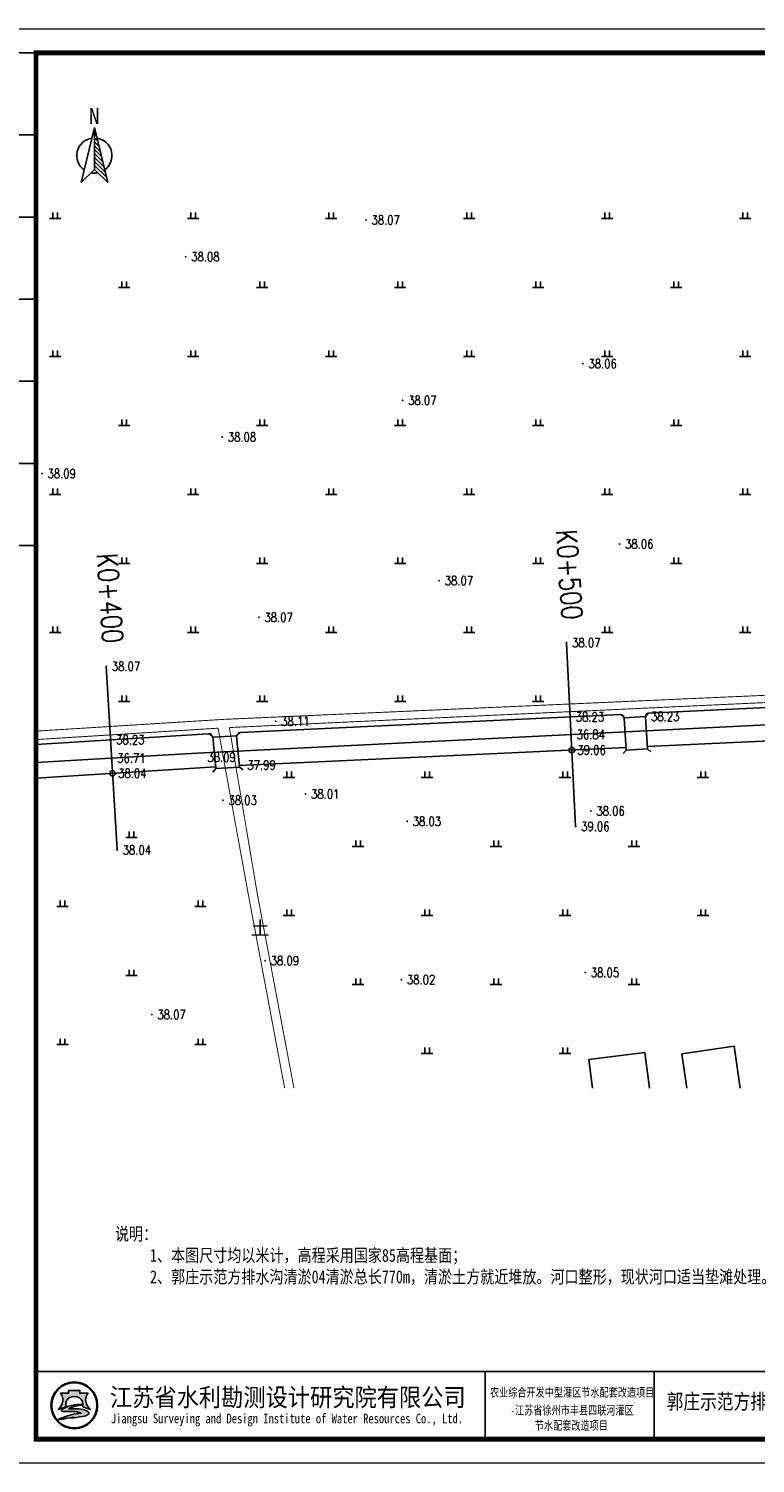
# Model space of a CAD drawing. Extents: x 464172 to 473094, y 3847158 to 3855433.
# Tile 83 of 98: x 470236 to 470394, y 3852269 to 3852581. Entities that reach past the tile are written whole.
import ezdxf
from ezdxf.enums import TextEntityAlignment as Align

# ---------------------------------------------------------------- set-up
doc = ezdxf.new("R2010")
doc.units = 0
doc.linetypes.add('X3', pattern=[5, 4, -1])
doc.layers.get('0').update_dxf_attribs({"linetype": 'CONTINUOUS'})
doc.layers.add('ASSIST', color=7, linetype='CONTINUOUS', plot=False)
for name, color, linetype in [('DLSS', 4, 'CONTINUOUS'), ('DMTZ', 3, 'CONTINUOUS'), ('DMX', 1, 'CONTINUOUS'), ('GCD', 9, 'CONTINUOUS'), ('JMD', 6, 'CONTINUOUS'), ('LINE', 7, 'CONTINUOUS'), ('ZBTZ', 8, 'CONTINUOUS'), ('断面', 7, 'CONTINUOUS'), ('零点距', 1, 'CONTINUOUS')]:
    doc.layers.add(name, color=color, linetype=linetype)
doc.layers.add('文字', color=7, linetype='CONTINUOUS', lineweight=15)
doc.styles.add('-仿宋_GB2312', font='FangSong_GB2312.ttf')
doc.styles.add('HZ', font='rs.shx', dxfattribs={"width": 0.8, "bigfont": 'hztxt.shx'})
doc.styles.get("Standard").update_dxf_attribs({"font": 'rs.shx', "bigfont": 'hztxt.shx'})
doc.styles.add('仿宋体', font='FangSong_GB2312.ttf', dxfattribs={"width": 0.8})
doc.styles.add('宋体', font='txt')
doc.styles.add('黑体', font='simhei.ttf')
doc.linetypes.add('10411', pattern='A,2,[150,AAA.SHX,S=1,R=0,X=0,Y=1],2,[151,AAA.SHX,S=1,R=0,X=0,Y=3],1e-11', length=4.00000000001)

# ---------------------------------------------------------------- blocks, each defined once
blk = doc.blocks.new('GC200')
at = {"linetype": 'Continuous', "const_width": 0.2, "flags": 128}
blk.add_lwpolyline([(-0.1, 0, 1), (0.1, 0, 1)], format="xyb", close=True, dxfattribs=at)
blk = doc.blocks.new('gc119')
for p, q in [((-1.25, 0), (1.25, 0)), ((-0.5, 1.3), (-0.5, 0)), ((0.5, 1.3), (0.5, 0))]:
    blk.add_line(p, q)
blk = doc.blocks.new('A$C67844AE1')
at = {"color": 7, "linetype": 'ByBlock', "lineweight": -3}
for p, q in [((-68.54528065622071, 12.60233967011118), (-102.4539569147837, -126.4874291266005)), ((-68.54528065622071, 12.60233967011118), (-68.54528065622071, -93.55508338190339)), ((-68.54528065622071, 12.60233967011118), (-34.63660439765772, -126.4874291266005)), ((-68.54528065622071, 6.444916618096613), (-66.57848399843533, 4.534749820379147)), ((-75.16375737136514, -13.81146217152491), (-75.00695480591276, -13.90275762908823)), ((-68.54528065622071, -3.555083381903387), (-63.38429603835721, -8.56746807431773)), ((-68.54528065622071, -13.55508338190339), (-60.19010807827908, -21.66968596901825)), ((-68.54528065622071, -23.55508338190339), (-56.99592011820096, -34.77190386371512)), ((-68.54528065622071, -33.55508338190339), (-53.80173215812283, -47.874121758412)), ((-68.54528065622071, -43.55508338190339), (-50.60754419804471, -60.97633965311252)), ((-68.54528065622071, -53.55508338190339), (-47.4133562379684, -74.0785575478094)), ((-68.54528065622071, -63.55508338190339), (-44.21916827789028, -87.18077544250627)), ((-68.54528065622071, -93.55508338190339), (-102.4539569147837, -126.4874291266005)), ((-68.54528065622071, -73.55508338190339), (-41.02498031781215, -100.282993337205)), ((-68.54528065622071, -83.55508338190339), (-37.83079235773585, -113.3852112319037)), ((-68.54528065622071, -93.55508338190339), (-34.63660439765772, -126.4874291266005))]:
    blk.add_line(p, q, dxfattribs=at)
for start, end in [(98.47002997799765, 234.1282238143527), (305.8717761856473, 81.52997002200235), (258.3564658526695, 281.6435341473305)]:
    blk.add_arc((-68.54528065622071, -58.56304133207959), 44.66625879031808, start, end, dxfattribs=at)
at = {"color": 7, "linetype": 'ByBlock', "lineweight": -3, "insert": (-82.5777418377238, 61.776892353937), "char_height": 40, "width": 53.56766932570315, "attachment_point": 1}
blk.add_mtext('{\\fSimSun|b0|i0|c134|p2;N}', dxfattribs=at)
blk = doc.blocks.new('TK')
h = blk.add_hatch(color=152)
h.dxf.hatch_style = 1
h.paths.add_polyline_path([(37.76634519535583, 12, 1), (28.08865389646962, 12, 1)])
h.paths.add_polyline_path([(37.60348109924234, 12, 1), (28.2515179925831, 12, 1)], flags=16)
h = blk.add_hatch(color=152)
h.dxf.hatch_style = 1
edge = h.paths.add_edge_path()
edge.add_arc((34.80941884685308, 9.57513306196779), 1.461698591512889, 43.31770961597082, 70.37003522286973)
edge.add_arc((33.42980450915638, 5.707128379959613), 5.568375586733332, 70.37003522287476, 84.52854590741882)
edge.add_arc((32.84297213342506, -0.4193509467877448), 11.72289597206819, 84.5285459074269, 95.17746754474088)
edge.add_arc((32.98455917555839, 9.871856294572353), 1.831337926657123, 111.7965680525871, 130.9174013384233, ccw=False)
edge.add_arc((34.88031159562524, 5.13131362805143), 6.936886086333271, 98.84274785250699, 111.79656805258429, ccw=False)
edge.add_arc((35.94667124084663, -1.723120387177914), 13.873772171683, 95.21036804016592, 98.84274785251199, ccw=False)
edge.add_ellipse((32.92749954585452, 12.29239219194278), major_axis=(-1.773815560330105, 0), ratio=0.8776980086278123, start_angle=172.6538623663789, end_angle=176.9129867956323)
edge.add_arc((34.51986391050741, 1.961408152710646), 10.24870363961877, 88.99992913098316, 98.52267106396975)
edge.add_arc((34.12653419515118, 4.586133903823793), 7.594670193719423, 98.5226710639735, 116.8491039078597)
edge.add_arc((31.25213164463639, 10.26438648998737), 1.230336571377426, 116.8491039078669, 139.2900683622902)
edge.add_arc((30.4676556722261, 10.93937889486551), 0.1954369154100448, 139.2900683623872, 263.050638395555)
edge.add_arc((30.65080526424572, 12.44199033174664), 1.70916902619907, 263.0506383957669, 272.136251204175)
edge.add_arc((31.81845295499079, -18.86063964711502), 29.61523112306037, 88.46268833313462, 92.13625120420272, ccw=False)
edge.add_arc((32.47617160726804, 5.646726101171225), 5.099041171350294, 68.07113774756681, 88.46268833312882, ccw=False)
edge.add_arc((36.58583429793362, -10.91731876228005), 21.4080615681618, 95.91294384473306, 98.79521578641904)
edge.add_arc((35.21854840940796, -2.080308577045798), 12.46590188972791, 98.79521578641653, 117.8496747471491)
edge.add_arc((93.71745628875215, -228.4932874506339), 245.9934265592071, 104.7703900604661, 105.15790668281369, ccw=False)
edge.add_line((31.00239690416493, 9.371353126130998), (30.1988762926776, 9.045501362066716))
edge.add_arc((51.56004769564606, -88.12407086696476), 99.48982566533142, 100.90627282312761, 102.39834375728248, ccw=False)
edge.add_line((32.73627937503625, 9.568770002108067), (32.12568198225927, 9.380185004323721))
edge.add_arc((29.81630978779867, 37.97211086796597), 28.68503833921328, 274.6177604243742, 279.6944367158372)
edge.add_arc((33.87653895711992, 14.20489681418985), 4.573507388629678, 279.694436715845, 287.6119267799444)
edge.add_arc((34.76080719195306, 11.41934212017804), 1.650966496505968, 287.6119267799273, 311.5140981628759)
edge.add_arc((35.67269695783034, 10.38914913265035), 0.2751610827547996, 311.5140981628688, 403.3177096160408)
edge = h.paths.add_edge_path()
edge.add_arc((37.34861352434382, 13.13700107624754), 2.066422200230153, 138.9741968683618, 204.1180883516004, ccw=False)
edge.add_line((35.78967558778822, 14.49339822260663), (34.09257231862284, 14.49339822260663))
edge.add_line((34.09257231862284, 14.49339822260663), (34.09257231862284, 15.08006279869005))
edge.add_line((34.09257231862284, 15.08006279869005), (31.76242677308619, 15.08006279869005))
edge.add_line((31.76242677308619, 15.08006279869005), (31.76242677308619, 14.49339822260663))
edge.add_line((31.76242677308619, 14.49339822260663), (30.06532350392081, 14.49339822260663))
edge.add_arc((28.50638556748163, 13.13700107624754), 2.066422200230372, -24.118088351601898, 41.0258031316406, ccw=False)
edge.add_arc((26.96985351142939, 13.82490731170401), 3.749914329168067, 314.34412131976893, 335.8819116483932, ccw=False)
edge.add_arc((28.92445619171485, 14.17747440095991), 3.106664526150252, 282.3877277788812, 290.1465811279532)
edge.add_arc((25.86021252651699, 22.52986678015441), 12.00340818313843, 290.1465811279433, 296.6495194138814)
edge.add_ellipse((32.92749954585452, 12.29239219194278), major_axis=(-1.773815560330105, 0), ratio=0.8776980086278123, start_angle=176.9129867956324, end_angle=378.37473811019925, ccw=False)
edge.add_ellipse((32.92749954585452, 12.29239219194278), major_axis=(-1.773815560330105, 0), ratio=0.8776980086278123, start_angle=172.653862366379, end_angle=176.9129867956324, ccw=False)
edge.add_ellipse((32.92749954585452, 12.29239219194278), major_axis=(-1.773815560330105, 0), ratio=0.8776980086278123, start_angle=161.6252618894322, end_angle=172.653862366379, ccw=False)
edge.add_arc((39.99478656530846, 22.52986678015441), 12.00340818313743, 243.3504805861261, 249.853418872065)
edge.add_arc((36.93054290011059, 14.17747440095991), 3.106664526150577, 249.8534188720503, 257.61227222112)
edge.add_arc((38.88514558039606, 13.82490731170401), 3.74991432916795, 204.1180883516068, 225.6558786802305, ccw=False)
at = {"lineweight": 0}
for p, q in [((0, 297), (420, 297)), ((420, 0), (0, 0))]:
    blk.add_line(p, q, dxfattribs=at)
for p, q in [((25, 292), (7, 292)), ((25, 275), (7, 275)), ((25, 258), (7, 258)), ((25, 241), (7, 241)), ((25, 224), (7, 224)), ((25, 207), (7, 207)), ((25, 190), (7, 190)), ((118, 19), (118, 5)), ((153, 19), (153, 5))]:
    blk.add_line(p, q)
at = {"lineweight": 0, "const_width": 1}
blk.add_lwpolyline([(25, 292), (415, 292), (415, 5), (25, 5)], close=True, dxfattribs=at)
at = {"lineweight": 0, "const_width": 0.4}
blk.add_lwpolyline([(415, 19), (25, 19)], dxfattribs=at)
at = {"color": 152}
for points in [[(31.24412181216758, 11.80161767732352, -0.02838203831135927), (29.99446309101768, 11.26089254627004, -0.03386732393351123), (29.59091690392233, 11.14313846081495, 0.09425397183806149), (30.39241989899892, 12.29262248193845, 0.2921547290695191), (30.06532350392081, 14.49339822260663), (31.76242677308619, 14.49339822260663), (31.76242677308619, 15.08006279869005), (34.09257231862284, 15.08006279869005), (34.09257231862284, 14.49339822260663), (35.78967558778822, 14.49339822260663, 0.29215472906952), (35.46257919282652, 12.29262248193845, 0.09425397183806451), (36.2640821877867, 11.14313846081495, -0.03386732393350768), (35.86053600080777, 11.26089254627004, -0.02838203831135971), (34.61087727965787, 11.80161767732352)], [(34.69874112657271, 12.20855064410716, 0.04157472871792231), (33.0009984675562, 12.09693843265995, 0.08013502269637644), (30.6964595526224, 11.36209164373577, 0.09823132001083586), (30.31951032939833, 11.06684867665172, 0.599439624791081), (30.44400935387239, 10.74537776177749, 0.03966424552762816), (30.71451621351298, 10.73400916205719, -0.01603031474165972), (32.61296833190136, 10.7439319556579, -0.08921046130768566), (34.38043466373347, 10.37684270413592, 0.01257694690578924), (33.31247064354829, 10.23900867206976, 0.08333285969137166), (29.39506013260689, 8.941746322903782, -0.001690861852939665), (31.00239690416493, 9.371353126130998), (30.1988762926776, 9.045501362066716, -0.006510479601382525), (32.73627937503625, 9.568770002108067), (32.12568198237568, 9.380185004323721, 0.02215480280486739), (34.64668864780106, 9.696699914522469, 0.03456031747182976), (35.26033732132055, 9.845760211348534, 0.1046726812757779), (35.85507491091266, 10.18311053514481, 0.4234638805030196), (35.87289335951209, 10.57792154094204, 0.1185893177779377), (35.30046801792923, 10.95188049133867, 0.06185687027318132), (33.96074808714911, 11.25013348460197, 0.04649815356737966), (31.78508714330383, 11.25571519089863, -0.08362449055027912), (32.30456102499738, 11.57226833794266, -0.05658197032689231), (33.81395195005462, 11.9857476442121, -0.01585057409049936), (34.68675527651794, 12.09332510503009)]]:
    blk.add_lwpolyline(points, format="xyb", dxfattribs=at)
for radius in [4.838845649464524, 4.675981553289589]:
    blk.add_circle((32.92749954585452, 12), radius, dxfattribs=at)
blk.add_arc((34.88031159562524, 5.13131362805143), 6.936886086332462, 98.84274785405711, 111.7965680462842, dxfattribs=at)
for start_param, end_param in [(2.820892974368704, 6.603884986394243), (3.013378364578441, 3.087714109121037)]:
    blk.add_ellipse((32.92749954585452, 12.29239219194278), major_axis=(-1.773815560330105, 0), ratio=0.8776980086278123, start_param=start_param, end_param=end_param, dxfattribs=at)
at = {"style": '宋体'}
for s, height, width, p in [('江苏省水利勘测设计研究院有限公司', 3.75, 0.9, (77.12731924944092, 13.75084589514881)), ('农业综合开发中型灌区节水配套改造项目', 1.8, 0.75, (136, 14.74047347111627)), ('-江苏省徐州市丰县四联河灌区', 1.8, 0.75, (136, 11.02926161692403)), ('Jiangsu Surveying and Design Institute of Water Resources Co., Ltd.', 2, 0.8, (76.9551912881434, 9.01340379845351)), ('节水配套改造项目', 1.8, 0.75, (135.8399052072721, 7.880905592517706))]:
    blk.add_text(s, height=height, dxfattribs=dict(at, width=width)).set_placement(p, align=Align.MIDDLE)

msp = doc.modelspace()

# ---------------------------------------------------------------- linework, layer by layer
at = {"color": 8, "linetype": 'Continuous', "flags": 128}
msp.add_lwpolyline([(470237.5916182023, 3852421.03994302), (470272.5989997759, 3852423.10520233), (470421.1510504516, 3852430.464583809), (470544.4738449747, 3852440.100987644), (470619.6549590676, 3852442.858425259)], dxfattribs=at)
at = {"layer": 'ASSIST', "linetype": 'Continuous', "flags": 128}
msp.add_lwpolyline([(470370.1010840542, 3852431.080032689), (470370.5106711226, 3852424.023136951), (470365.869000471, 3852423.753731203), (470365.4594134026, 3852430.810626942)], close=True, dxfattribs=at)
at = {"layer": 'ASSIST', "color": 8, "linetype": 'Continuous', "flags": 128}
msp.add_lwpolyline([(470281.2109840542, 3852426.895432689), (470281.8406840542, 3852420.078132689), (470276.6552840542, 3852419.766732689), (470276.0418840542, 3852426.60523269)], close=True, dxfattribs=at)
at = {"layer": 'DLSS', "color": 8, "linetype": 'X3', "const_width": 0.2, "flags": 128}
for points, elevation in [([(470237.5916182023, 3852427.885706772), (470278.4374840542, 3852430.44323269), (470429.4839840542, 3852437.155732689), (470519.4327840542, 3852443.77023269), (470559.7012340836, 3852447.459608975)], 38.5563), ([(470277.1656389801, 3852428.526774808), (470283.7236840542, 3852392.511232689), (470291.648483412, 3852350.271034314)], 38.0889)]:
    msp.add_lwpolyline(points, dxfattribs=dict(at, elevation=elevation))
at = {"layer": 'DLSS', "color": 8, "linetype": 'Continuous', "const_width": 0.2, "flags": 128}
for points, elevation in [([(470279.6271464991, 3852428.663448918), (470429.6266840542, 3852435.657732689), (470519.5836489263, 3852441.943144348), (470546.7332547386, 3852444.430578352)], 38.5563), ([(470237.5916182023, 3852426.048884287), (470277.1656389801, 3852428.526774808)], 38.5563), ([(470279.6271464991, 3852428.663448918), (470285.6806840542, 3852392.62003269), (470293.6695032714, 3852350.271034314)], 38.0889)]:
    msp.add_lwpolyline(points, dxfattribs=dict(at, elevation=elevation))
at = {"layer": 'DLSS', "linetype": 'Continuous'}
for points in [[(470365.4594134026, 3852430.810626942), (470364.7125226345, 3852431.475573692)], [(470365.869000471, 3852423.753731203), (470365.4594134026, 3852430.810626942)], [(470370.1010840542, 3852431.080032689), (470370.7660308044, 3852431.826923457)], [(470370.1010840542, 3852431.080032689), (470370.5106711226, 3852424.023136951)], [(470365.869000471, 3852423.753731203), (470365.2040537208, 3852423.006840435)], [(470370.5106711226, 3852424.023136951), (470371.2575618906, 3852423.3581902)]]:
    msp.add_lwpolyline(points, dxfattribs=at)
at = {"layer": 'DLSS', "color": 8, "linetype": 'Continuous'}
for points in [[(470276.0418840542, 3852426.60523269), (470275.2744323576, 3852427.246339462)], [(470276.6552840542, 3852419.766732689), (470276.0418840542, 3852426.60523269)], [(470281.2109840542, 3852426.895432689), (470281.8500563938, 3852427.664579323)], [(470281.2109840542, 3852426.895432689), (470281.8406840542, 3852420.078132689)], [(470276.6552840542, 3852419.766732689), (470276.014177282, 3852418.999280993)], [(470281.8406840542, 3852420.078132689), (470282.6098306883, 3852419.43906035)]]:
    msp.add_lwpolyline(points, dxfattribs=at)
at = {"layer": 'DMTZ', "color": 7, "linetype": '10411', "elevation": 38.5563, "flags": 128}
for points in [[(470460.5108840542, 3852437.05123269), (470429.6883337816, 3852434.599225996), (470370.7284578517, 3852431.78570588), (470370.3059840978, 3852431.613717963), (470370.1010840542, 3852431.080032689)], [(470365.4594134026, 3852430.810626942), (470365.2047342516, 3852431.306327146), (470364.683123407, 3852431.497227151), (470282.0462783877, 3852427.553860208), (470281.530520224, 3852427.280006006), (470281.2109840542, 3852426.895432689)], [(470370.4814794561, 3852424.526088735), (470430.1130702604, 3852427.306632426), (470461.4624215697, 3852430.025274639)], [(470276.0418840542, 3852426.60523269), (470275.5556457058, 3852427.301626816), (470275.0202195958, 3852427.330135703), (470237.5916182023, 3852424.986578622)], [(470281.8117358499, 3852420.391533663), (470365.8367426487, 3852424.309510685)], [(470237.5916182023, 3852417.667811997), (470276.6243313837, 3852420.111809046), (470276.6243313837, 3852420.111809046)]]:
    msp.add_lwpolyline(points, dxfattribs=at)
at = {"layer": 'DMX', "linetype": 'Continuous'}
for p, q in [((470352.9315037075, 3852447.10946345), (470354.910706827, 3852407.15845902)), ((470252.8752322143, 3852441.97637315), (470255.2309350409, 3852402.045800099))]:
    msp.add_line(p, q, dxfattribs=at)
at = {"layer": 'JMD', "color": 8, "linetype": 'Continuous', "flags": 128}
for points in [[(470358.5494851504, 3852350.271034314), (470357.7512209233, 3852356.483845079), (470369.9380068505, 3852358.049686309), (470370.9374610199, 3852350.271034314)], [(470379.0857775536, 3852350.271034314), (470378.0057936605, 3852357.756263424), (470389.3707683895, 3852359.396024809), (470390.6873403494, 3852350.271034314)]]:
    msp.add_lwpolyline(points, dxfattribs=at)
at = {"layer": '零点距', "linetype": 'Continuous'}
for centre in [(470354.0881701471, 3852423.761689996), (470254.2477884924, 3852418.710722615)]:
    msp.add_circle(centre, 0.6012746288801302, dxfattribs=at)

# ---------------------------------------------------------------- block references
at = {"layer": 'GCD', "linetype": 'Continuous'}
ref = msp.add_blockref('GC200', (470309.3290368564, 3852538.99403146, 38.06569771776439), dxfattribs=at)
ref.add_attrib('height', '38.07', dxfattribs={"linetype": 'Continuous', "height": 2, "style": 'HZ', "width": 0.8}).set_placement((470310.5290368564, 3852538.99403146), align=Align.MIDDLE_LEFT)
ref = msp.add_blockref('GC200', (470270.129204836, 3852531.03330476, 38.07673537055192), dxfattribs=at)
ref.add_attrib('height', '38.08', dxfattribs={"linetype": 'Continuous', "height": 2, "style": 'HZ', "width": 0.8}).set_placement((470271.329204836, 3852531.03330476), align=Align.MIDDLE_LEFT)
ref = msp.add_blockref('GC200', (470356.4895955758, 3852507.754926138, 38.05832930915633), dxfattribs=at)
ref.add_attrib('height', '38.06', dxfattribs={"linetype": 'Continuous', "height": 2, "style": 'HZ', "width": 0.8}).set_placement((470357.6895955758, 3852507.754926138), align=Align.MIDDLE_LEFT)
ref = msp.add_blockref('GC200', (470317.2897635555, 3852499.794199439, 38.06936696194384), dxfattribs=at)
ref.add_attrib('height', '38.07', dxfattribs={"linetype": 'Continuous', "height": 2, "style": 'HZ', "width": 0.8}).set_placement((470318.4897635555, 3852499.794199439), align=Align.MIDDLE_LEFT)
ref = msp.add_blockref('GC200', (470278.0899315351, 3852491.83347274, 38.08040461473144), dxfattribs=at)
ref.add_attrib('height', '38.08', dxfattribs={"linetype": 'Continuous', "height": 2, "style": 'HZ', "width": 0.8}).set_placement((470279.2899315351, 3852491.83347274), align=Align.MIDDLE_LEFT)
ref = msp.add_blockref('GC200', (470238.8900995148, 3852483.872746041, 38.08827062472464), dxfattribs=at)
ref.add_attrib('height', '38.09', dxfattribs={"linetype": 'Continuous', "height": 2, "style": 'HZ', "width": 0.8}).set_placement((470240.0900995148, 3852483.872746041), align=Align.MIDDLE_LEFT)
ref = msp.add_blockref('GC200', (470364.4503222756, 3852468.555094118, 38.06199855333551), dxfattribs=at)
ref.add_attrib('height', '38.06', dxfattribs={"linetype": 'Continuous', "height": 2, "style": 'HZ', "width": 0.8}).set_placement((470365.6503222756, 3852468.555094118), align=Align.MIDDLE_LEFT)
ref = msp.add_blockref('GC200', (470325.2504902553, 3852460.594367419, 38.06934996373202), dxfattribs=at)
ref.add_attrib('height', '38.07', dxfattribs={"linetype": 'Continuous', "height": 2, "style": 'HZ', "width": 0.8}).set_placement((470326.4504902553, 3852460.594367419), align=Align.MIDDLE_LEFT)
ref = msp.add_blockref('GC200', (470286.050658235, 3852452.63364072, 38.06984166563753), dxfattribs=at)
ref.add_attrib('height', '38.07', dxfattribs={"linetype": 'Continuous', "height": 2, "style": 'HZ', "width": 0.8}).set_placement((470287.250658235, 3852452.63364072), align=Align.MIDDLE_LEFT)
ref = msp.add_blockref('GC200', (470352.9315037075, 3852447.10946345, 38.07), dxfattribs=at)
ref.add_attrib('height', '38.07', dxfattribs={"linetype": 'Continuous', "height": 2, "style": 'HZ', "width": 0.8}).set_placement((470354.1315037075, 3852447.10946345, 38.07), align=Align.MIDDLE_LEFT)
ref = msp.add_blockref('GC200', (470252.8752322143, 3852441.97637315, 38.07), dxfattribs=at)
ref.add_attrib('height', '38.07', dxfattribs={"linetype": 'Continuous', "height": 2, "style": 'HZ', "width": 0.8}).set_placement((470254.0752322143, 3852441.97637315, -38.07033336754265), align=Align.MIDDLE_LEFT)
ref = msp.add_blockref('GC200', (470353.7308374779, 3852430.974592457, 38.23), dxfattribs=at)
ref.add_attrib('height', '38.23', dxfattribs={"linetype": 'Continuous', "height": 2, "style": 'HZ', "width": 0.8}).set_placement((470354.9308374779, 3852430.974592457, 38.23), align=Align.MIDDLE_LEFT)
ref = msp.add_blockref('GC200', (470370.1010840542, 3852431.080032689, 38.2328), dxfattribs=at)
ref.add_attrib('height', '38.23', dxfattribs={"linetype": 'Continuous', "height": 2, "style": 'HZ', "width": 0.8}).set_placement((470371.3010840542, 3852431.080032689), align=Align.MIDDLE_LEFT)
at = {"layer": 'GCD', "color": 8, "linetype": 'Continuous'}
ref = msp.add_blockref('GC200', (470289.6888102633, 3852430.037276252, 38.1112), dxfattribs=at)
ref.add_attrib('height', '38.11', dxfattribs={"linetype": 'Continuous', "height": 2, "style": 'HZ', "width": 0.8}).set_placement((470290.8888102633, 3852430.037276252), align=Align.MIDDLE_LEFT)
at = {"layer": 'GCD', "linetype": 'Continuous'}
ref = msp.add_blockref('GC200', (470253.8176071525, 3852426.002553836, 38.23), dxfattribs=at)
ref.add_attrib('height', '38.23', dxfattribs={"linetype": 'Continuous', "height": 2, "style": 'HZ', "width": 0.8}).set_placement((470255.0176071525, 3852426.002553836, 38.23), align=Align.MIDDLE_LEFT)
ref = msp.add_blockref('GC200', (470353.9211052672, 3852427.133961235, 36.84), dxfattribs=at)
ref.add_attrib('height', '36.84', dxfattribs={"linetype": 'Continuous', "height": 2, "style": 'HZ', "width": 0.8}).set_placement((470355.1211052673, 3852427.133961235, 36.84), align=Align.MIDDLE_LEFT)
ref = msp.add_blockref('GC200', (470254.0530836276, 3852422.011086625, 36.71), dxfattribs=at)
ref.add_attrib('height', '36.71', dxfattribs={"linetype": 'Continuous', "height": 2, "style": 'HZ', "width": 0.8}).set_placement((470255.2530836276, 3852422.011086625, 36.71), align=Align.MIDDLE_LEFT)
at = {"layer": 'GCD', "color": 8, "linetype": 'Continuous'}
ref = msp.add_blockref('GC200', (470276.6980840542, 3852420.22743269, 38.0868), dxfattribs=at)
ref.add_attrib('height', '38.09', dxfattribs={"linetype": 'Continuous', "height": 2, "style": 'HZ', "width": 0.8}).set_placement((470274.844260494, 3852422.219248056), align=Align.MIDDLE_LEFT)
at = {"layer": 'GCD', "linetype": 'Continuous'}
ref = msp.add_blockref('GC200', (470354.0881701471, 3852423.761689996, 39.06), dxfattribs=at)
ref.add_attrib('height', '39.06', dxfattribs={"linetype": 'Continuous', "height": 2, "style": 'HZ', "width": 0.8}).set_placement((470355.2881701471, 3852423.761689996, 39.06), align=Align.MIDDLE_LEFT)
ref = msp.add_blockref('GC200', (470254.2477884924, 3852418.710722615, 38.04), dxfattribs=at)
ref.add_attrib('height', '38.04', dxfattribs={"linetype": 'Continuous', "height": 2, "style": 'HZ', "width": 0.8}).set_placement((470255.4477884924, 3852418.710722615, 38.04), align=Align.MIDDLE_LEFT)
at = {"layer": 'GCD', "color": 8, "linetype": 'Continuous'}
ref = msp.add_blockref('GC200', (470282.3427840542, 3852420.491832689, 37.9923), dxfattribs=at)
ref.add_attrib('height', '37.99', dxfattribs={"linetype": 'Continuous', "height": 2, "style": 'HZ', "width": 0.8}).set_placement((470283.5427840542, 3852420.491832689), align=Align.MIDDLE_LEFT)
ref = msp.add_blockref('GC200', (470278.2309840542, 3852412.861332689, 38.0313), dxfattribs=at)
ref.add_attrib('height', '38.03', dxfattribs={"linetype": 'Continuous', "height": 2, "style": 'HZ', "width": 0.8}).set_placement((470279.4309840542, 3852412.861332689), align=Align.MIDDLE_LEFT)
ref = msp.add_blockref('GC200', (470296.1758975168, 3852414.221285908, 38.0129), dxfattribs=at)
ref.add_attrib('height', '38.01', dxfattribs={"linetype": 'Continuous', "height": 2, "style": 'HZ', "width": 0.8}).set_placement((470297.3758975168, 3852414.221285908), align=Align.MIDDLE_LEFT)
at = {"layer": 'GCD', "linetype": 'Continuous'}
ref = msp.add_blockref('GC200', (470358.2119388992, 3852410.52800307, 38.06192165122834), dxfattribs=at)
ref.add_attrib('height', '38.06', dxfattribs={"linetype": 'Continuous', "height": 2, "style": 'HZ', "width": 0.8}).set_placement((470359.4119388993, 3852410.52800307), align=Align.MIDDLE_LEFT)
ref = msp.add_blockref('GC200', (470318.2754771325, 3852408.274334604, 38.02914472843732), dxfattribs=at)
ref.add_attrib('height', '38.03', dxfattribs={"linetype": 'Continuous', "height": 2, "style": 'HZ', "width": 0.8}).set_placement((470319.4754771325, 3852408.274334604), align=Align.MIDDLE_LEFT)
ref = msp.add_blockref('GC200', (470354.910706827, 3852407.15845902, 39.06), dxfattribs=at)
ref.add_attrib('height', '39.06', dxfattribs={"linetype": 'Continuous', "height": 2, "style": 'HZ', "width": 0.8}).set_placement((470356.110706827, 3852407.15845902, 39.06), align=Align.MIDDLE_LEFT)
ref = msp.add_blockref('GC200', (470255.2309350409, 3852402.045800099, 38.04), dxfattribs=at)
ref.add_attrib('height', '38.04', dxfattribs={"linetype": 'Continuous', "height": 2, "style": 'HZ', "width": 0.8}).set_placement((470256.4309350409, 3852402.045800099, -38.04118023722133), align=Align.MIDDLE_LEFT)
ref = msp.add_blockref('GC200', (470287.4056657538, 3852377.975861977, 38.0889), dxfattribs=at)
ref.add_attrib('height', '38.09', dxfattribs={"linetype": 'Continuous', "height": 2, "style": 'HZ', "width": 0.8}).set_placement((470288.6056657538, 3852377.975861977), align=Align.MIDDLE_LEFT)
at = {"layer": 'GCD', "color": 8, "linetype": 'Continuous'}
ref = msp.add_blockref('GC200', (470356.9992480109, 3852375.400647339, 38.05170123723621), dxfattribs=at)
ref.add_attrib('height', '38.05', dxfattribs={"linetype": 'Continuous', "height": 2, "style": 'HZ', "width": 0.8}).set_placement((470358.1992480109, 3852375.400647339), align=Align.MIDDLE_LEFT)
ref = msp.add_blockref('GC200', (470317.0290953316, 3852373.855689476, 38.01908364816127), dxfattribs=at)
ref.add_attrib('height', '38.02', dxfattribs={"linetype": 'Continuous', "height": 2, "style": 'HZ', "width": 0.8}).set_placement((470318.2290953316, 3852373.855689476), align=Align.MIDDLE_LEFT)
at = {"layer": 'GCD', "linetype": 'Continuous'}
ref = msp.add_blockref('GC200', (470262.7722796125, 3852366.27324998, 38.06750460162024), dxfattribs=at)
ref.add_attrib('height', '38.07', dxfattribs={"linetype": 'Continuous', "height": 2, "style": 'HZ', "width": 0.8}).set_placement((470263.9722796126, 3852366.27324998), align=Align.MIDDLE_LEFT)
at = {"layer": 'LINE', "color": 2, "xscale": 0.08574142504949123, "yscale": 0.0857414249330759, "zscale": 0.08574142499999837}
msp.add_blockref('A$C67844AE1', (470256.1615910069, 3852558.026890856, 44.48), dxfattribs=at)
at = {"layer": 'ZBTZ', "linetype": 'Continuous'}
for p in [(470241.7679398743, 3852539.30866898), (470271.7679398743, 3852539.30866898), (470301.7679398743, 3852539.30866898), (470331.7679398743, 3852539.30866898), (470361.7679398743, 3852539.30866898), (470391.7679398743, 3852539.30866898), (470256.7679398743, 3852524.30866898), (470286.7679398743, 3852524.30866898), (470316.7679398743, 3852524.30866898), (470346.7679398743, 3852524.30866898), (470376.7679398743, 3852524.30866898), (470241.7679398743, 3852509.30866898), (470271.7679398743, 3852509.30866898), (470301.7679398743, 3852509.30866898), (470331.7679398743, 3852509.30866898), (470361.7679398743, 3852509.30866898), (470391.7679398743, 3852509.30866898), (470256.7679398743, 3852494.30866898), (470286.7679398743, 3852494.30866898), (470316.7679398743, 3852494.30866898), (470346.7679398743, 3852494.30866898), (470376.7679398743, 3852494.30866898), (470241.7679398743, 3852479.30866898), (470271.7679398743, 3852479.30866898), (470301.7679398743, 3852479.30866898), (470331.7679398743, 3852479.30866898), (470361.7679398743, 3852479.30866898), (470391.7679398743, 3852479.30866898), (470256.7679398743, 3852464.30866898), (470286.7679398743, 3852464.30866898), (470316.7679398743, 3852464.30866898), (470346.7679398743, 3852464.30866898), (470376.7679398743, 3852464.30866898), (470241.7679398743, 3852449.30866898), (470271.7679398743, 3852449.30866898), (470301.7679398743, 3852449.30866898), (470331.7679398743, 3852449.30866898), (470361.7679398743, 3852449.30866898), (470256.7679398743, 3852434.30866898), (470316.7679398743, 3852434.30866898), (470346.7679398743, 3852434.30866898), (470322.6098306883, 3852417.805746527), (470352.6098306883, 3852417.805746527), (470258.3525824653, 3852404.730854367), (470307.6098306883, 3852402.805746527), (470337.6098306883, 3852402.805746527), (470367.6098306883, 3852402.805746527), (470243.3525824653, 3852389.730854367), (470273.3525824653, 3852389.730854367), (470292.6098306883, 3852387.805746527), (470322.6098306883, 3852387.805746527), (470352.6098306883, 3852387.805746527), (470382.6098306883, 3852387.805746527), (470258.3525824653, 3852374.730854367), (470307.6098306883, 3852372.805746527), (470243.3525824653, 3852359.730854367), (470273.3525824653, 3852359.730854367)]:
    msp.add_blockref('gc119', p, dxfattribs=at)
at = {"layer": 'ZBTZ', "color": 8, "linetype": 'Continuous'}
for p in [(470391.7679398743, 3852449.30866898), (470286.7679398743, 3852434.30866898), (470292.6098306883, 3852417.805746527), (470382.6098306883, 3852417.805746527), (470337.6098306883, 3852372.805746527), (470367.6098306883, 3852372.805746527), (470322.6098306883, 3852357.805746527), (470352.6098306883, 3852357.805746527)]:
    msp.add_blockref('gc119', p, dxfattribs=at)
at = {"layer": '断面', "xscale": 1.050052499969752, "yscale": 1.050052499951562, "zscale": 1.050052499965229}
msp.add_blockref('TK', (470211.3403055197, 3852268.720227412), dxfattribs=at)

# ---------------------------------------------------------------- texts
at = {"linetype": 'Continuous', "style": 'HZ', "width": 0.8}
for s, p in [('K0+500', (470350.6085654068, 3852451.895449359)), ('K0+400', (470250.7358375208, 3852446.772319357))]:
    msp.add_text(s, height=4.5, rotation=273.820703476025, dxfattribs=at).set_placement(p, align=Align.BOTTOM_RIGHT)
at = {"insert": (470254.7611481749, 3852319.999747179), "char_height": 2.8, "attachment_point": 1, "style": '仿宋体'}
msp.add_mtext('说明：\\P     1、本图尺寸均以米计，高程采用国家85高程基面； \\P     2、郭庄示范方排水沟清淤04清淤总长770m，清淤土方就近堆放。河口整形，现状河口适当垫滩处理。', dxfattribs=at)
at = {"layer": 'DLSS', "linetype": 'Continuous', "style": '黑体'}
msp.add_text('土', height=3, dxfattribs=at).set_placement((470286.3248577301, 3852385.192343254), align=Align.MIDDLE)
at = {"layer": '文字', "color": 7, "style": '-仿宋_GB2312', "width": 0.8}
msp.add_text('郭庄示范方排水沟清淤04平面图', height=3.332746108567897, dxfattribs=at).set_placement((470374.6923362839, 3852280.501546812))

doc.saveas('drawing.dxf')
